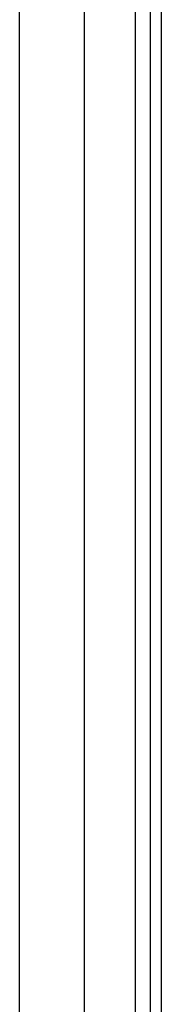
# Model space of a CAD drawing. Header units: inches. Extents: x 5 to 143, y 9 to 75.
# Tile 60 of 84: x 33.772 to 34.638, y 44.66 to 50.668. Entities that reach past the tile are written whole.
import ezdxf

# ---------------------------------------------------------------- set-up
doc = ezdxf.new("R2010")
doc.units = ezdxf.units.IN
doc.header["$MEASUREMENT"] = 0
doc.layers.add('Visible Edges(ANSI)', color=7, linetype='Continuous', lineweight=25)
doc.layers.add('Visible Tangent Edges(ANSI)', color=7, linetype='Continuous', lineweight=25)

msp = doc.modelspace()

# ---------------------------------------------------------------- linework, layer by layer
at = {"layer": 'Visible Edges(ANSI)'}
for p, q in [((33.7724, 31.559), (33.7724, 51.9901)), ((34.1661, 51.1761), (34.1661, 32.3731)), ((34.5705, 50.8331), (34.5705, 32.7161)), ((34.6385, 32.7161), (34.6385, 50.8331))]:
    msp.add_line(p, q, dxfattribs=at)
at = {"layer": 'Visible Tangent Edges(ANSI)'}
msp.add_line((34.4775, 50.9044), (34.4775, 32.6447), dxfattribs=at)

doc.saveas('drawing.dxf')
